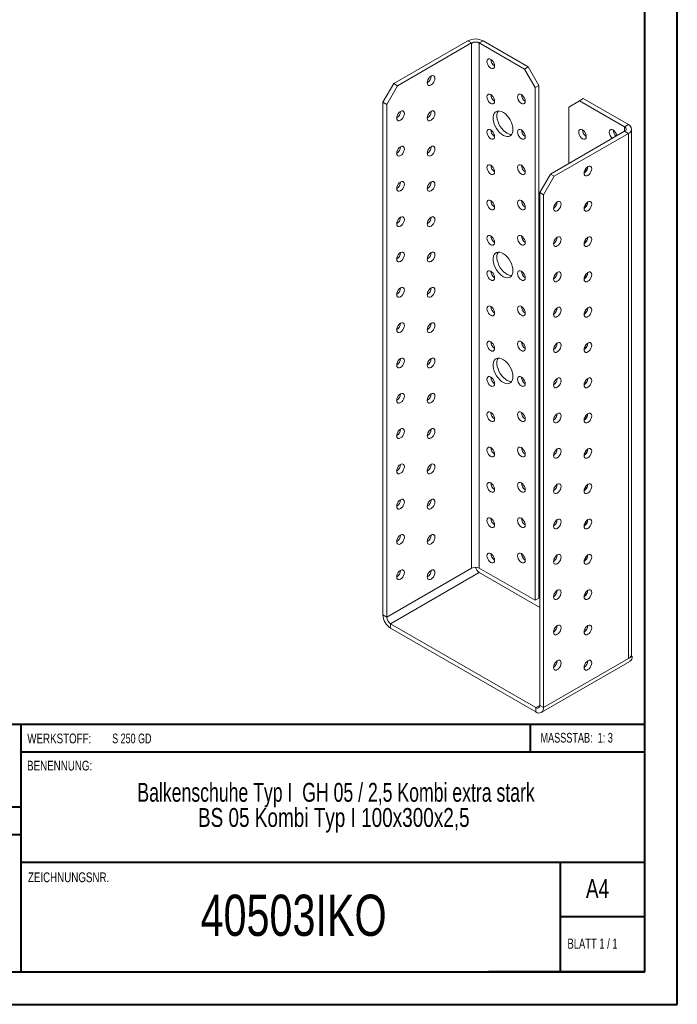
# Model space of a CAD drawing. Header units: millimetres. Extents: x 0 to 210, y 0 to 297.
# Tile 2 of 3: x 109 to 210, y 0 to 152. Entities that reach past the tile are written whole.
import ezdxf

# ---------------------------------------------------------------- set-up
doc = ezdxf.new("R2010")
doc.units = ezdxf.units.MM
doc.styles.add('SLDTEXTSTYLE0', font='TXT', dxfattribs={"width": 0.75})
doc.styles.add('SLDTEXTSTYLE1', font='TXT', dxfattribs={"width": 0.681818})
doc.styles.add('SLDTEXTSTYLE2', font='TXT', dxfattribs={"width": 0.7})
doc.styles.add('SLDTEXTSTYLE3', font='TXT', dxfattribs={"width": 0.6875})
doc.styles.add('SLDTEXTSTYLE4', font='TXT', dxfattribs={"width": 0.69898})

# ---------------------------------------------------------------- blocks, each defined once
blk = doc.blocks.new('SW_NOTE_1')
at = {"color": 0, "linetype": 'Continuous', "lineweight": 0, "char_height": 2.9104, "attachment_point": 2}
for s, insert, style in [('Balkenschuhe Typ I  GH 05 / 2,5 Kombi extra stark', (45.38, 3.75), 'SLDTEXTSTYLE4'), ('BS 05 Kombi Typ I 100x300x2,5', (45.03, -0.13), 'SLDTEXTSTYLE0')]:
    blk.add_mtext(s, dxfattribs=dict(at, insert=insert, style=style))

msp = doc.modelspace()

# ---------------------------------------------------------------- linework, layer by layer
at = {"color": 7, "linetype": 'Continuous', "lineweight": 40}
for p, q in [((210.08, 0.21), (210.08, 297.21)), ((205.08, 5.21), (205.08, 292.21)), ((205.08, 43.37), (10.11, 43.37)), ((108.91, 43.37), (108.91, 5.12)), ((187.47, 39.12), (187.47, 43.37)), ((205.08, 39.12), (108.91, 39.12)), ((108.91, 30.62), (10.11, 30.62)), ((108.91, 26.37), (10.11, 26.37)), ((108.91, 22.12), (205.08, 22.12)), ((192.08, 5.21), (192.08, 22.21)), ((205.08, 13.71), (192.08, 13.71)), ((10.08, 5.21), (205.08, 5.21)), ((205.08, 5.21), (180.99, 5.21)), ((0.08, 0.21), (210.08, 0.21))]:
    msp.add_line(p, q, dxfattribs=at)
at = {"color": 7, "linetype": 'Continuous', "lineweight": 15}
for p, q in [((166.37, 142.19), (177.8, 148.79)), ((166.95, 141.85), (178.39, 148.45)), ((178.39, 148.45), (177.8, 148.79)), ((178.39, 148.45), (178.39, 67.47)), ((179.56, 148.45), (180.15, 148.79)), ((179.56, 67.47), (179.56, 148.45)), ((179.56, 148.45), (186.52, 144.43)), ((180.15, 148.79), (187.11, 144.77)), ((186.52, 144.43), (187.11, 144.77)), ((188.17, 141.57), (186.52, 144.43)), ((187.11, 144.77), (188.76, 141.92)), ((164.72, 139.33), (166.37, 142.19)), ((166.95, 141.85), (165.3, 138.99)), ((166.37, 142.19), (166.95, 141.85)), ((188.76, 141.92), (188.17, 141.57)), ((188.17, 141.57), (188.17, 62.51)), ((188.76, 141.92), (188.76, 62.85)), ((195.59, 139.87), (195, 139.53)), ((195.59, 139.87), (202.55, 135.86)), ((165.3, 138.99), (164.72, 139.33)), ((164.72, 60.26), (164.72, 139.33)), ((165.3, 59.92), (165.3, 138.99)), ((195, 139.53), (193.35, 138.58)), ((193.35, 129.87), (193.35, 138.58)), ((195, 139.53), (201.96, 135.52)), ((201.96, 135.52), (202.55, 135.86)), ((201.96, 135.52), (201.96, 134.84)), ((203.03, 54.21), (203.03, 135.18)), ((190.52, 128.24), (201.96, 134.84)), ((191.11, 127.9), (202.55, 134.5)), ((201.96, 134.84), (202.55, 134.5)), ((202.55, 53.53), (202.55, 134.5)), ((188.87, 125.38), (190.52, 128.24)), ((191.11, 127.9), (189.46, 125.04)), ((190.52, 128.24), (191.11, 127.9)), ((189.46, 125.04), (188.87, 125.38)), ((188.87, 46.31), (188.87, 125.38)), ((189.46, 45.97), (189.46, 125.04)), ((178.39, 67.47), (165.3, 59.92)), ((188.17, 62.51), (179.56, 67.47)), ((165.89, 58.9), (179.56, 66.79)), ((188.87, 61.42), (179.56, 66.79)), ((188.76, 62.85), (188.17, 62.51)), ((165.3, 59.92), (164.72, 60.26)), ((165.89, 58.9), (188.29, 45.97)), ((165.89, 58.9), (165.89, 58.22)), ((165.89, 58.22), (188.29, 45.29)), ((196.06, 57.95), (195.83, 58.08)), ((189.46, 45.97), (202.55, 53.53)), ((203.13, 53.87), (202.55, 53.53)), ((202.98, 53.96), (203.13, 53.87)), ((189.12, 45.21), (202.79, 53.1)), ((188.87, 46.31), (188.29, 45.97)), ((188.29, 45.97), (188.29, 45.29)), ((188.87, 46.31), (189.46, 45.97))]:
    msp.add_line(p, q, dxfattribs=at)
at = {"color": 7, "linetype": 'Continuous', "lineweight": 15, "flags": 128}
for points in [[(181.92, 144.91), (181.89, 145.14), (181.81, 145.37), (181.68, 145.6), (181.51, 145.79), (181.33, 145.93), (181.15, 146), (180.99, 146), (180.86, 145.92), (180.77, 145.78), (180.74, 145.59), (180.77, 145.36), (180.86, 145.12), (180.99, 144.9), (181.15, 144.71), (181.33, 144.57), (181.51, 144.5), (181.68, 144.5), (181.81, 144.57), (181.89, 144.71), (181.92, 144.91)], [(172.14, 143.34), (171.96, 143.21), (171.79, 143.01), (171.66, 142.79), (171.58, 142.55), (171.55, 142.32), (171.58, 142.13), (171.66, 141.99), (171.79, 141.91), (171.96, 141.91), (172.14, 141.98), (172.32, 142.12), (172.49, 142.31), (172.62, 142.54), (172.7, 142.78), (172.73, 143), (172.7, 143.2), (172.62, 143.34), (172.49, 143.41), (172.32, 143.42), (172.14, 143.34)], [(181.92, 139.46), (181.89, 139.69), (181.81, 139.93), (181.68, 140.16), (181.51, 140.35), (181.33, 140.49), (181.15, 140.56), (180.99, 140.56), (180.86, 140.48), (180.77, 140.34), (180.74, 140.15), (180.77, 139.92), (180.86, 139.68), (180.99, 139.45), (181.15, 139.26), (181.33, 139.12), (181.51, 139.05), (181.68, 139.05), (181.81, 139.13), (181.89, 139.27), (181.92, 139.46)], [(186.64, 139.47), (186.61, 139.69), (186.52, 139.93), (186.39, 140.16), (186.23, 140.35), (186.05, 140.49), (185.86, 140.56), (185.7, 140.56), (185.57, 140.48), (185.49, 140.34), (185.46, 140.15), (185.49, 139.92), (185.57, 139.68), (185.7, 139.45), (185.86, 139.26), (186.05, 139.13), (186.23, 139.05), (186.39, 139.06), (186.52, 139.13), (186.61, 139.27), (186.64, 139.47)], [(167.43, 137.9), (167.24, 137.76), (167.08, 137.57), (166.95, 137.34), (166.87, 137.11), (166.84, 136.88), (166.87, 136.69), (166.95, 136.55), (167.08, 136.47), (167.24, 136.47), (167.43, 136.54), (167.61, 136.68), (167.77, 136.87), (167.9, 137.1), (167.99, 137.33), (168.02, 137.56), (167.99, 137.75), (167.9, 137.9), (167.77, 137.97), (167.61, 137.97), (167.43, 137.9)], [(172.14, 137.9), (171.96, 137.76), (171.79, 137.57), (171.66, 137.34), (171.58, 137.11), (171.55, 136.88), (171.58, 136.69), (171.66, 136.54), (171.79, 136.47), (171.96, 136.47), (172.14, 136.54), (172.32, 136.68), (172.49, 136.87), (172.62, 137.1), (172.7, 137.33), (172.73, 137.56), (172.7, 137.75), (172.62, 137.89), (172.49, 137.97), (172.32, 137.97), (172.14, 137.9)], [(184.75, 135.11), (184.72, 135.46), (184.64, 135.83), (184.51, 136.21), (184.33, 136.58), (184.11, 136.92), (183.85, 137.24), (183.58, 137.51), (183.29, 137.72), (183, 137.87), (182.72, 137.96), (182.45, 137.97), (182.21, 137.91), (182.01, 137.78), (181.86, 137.59), (181.75, 137.34), (181.69, 137.04), (181.69, 136.71), (181.75, 136.34), (181.86, 135.97), (182.01, 135.6), (182.21, 135.24), (182.45, 134.9), (182.72, 134.61), (183, 134.37), (183.29, 134.19), (183.58, 134.07), (183.85, 134.02), (184.11, 134.04), (184.33, 134.13), (184.51, 134.29), (184.64, 134.52), (184.72, 134.79), (184.75, 135.11)], [(182.47, 137.97), (182.45, 137.93), (182.34, 137.68), (182.28, 137.38), (182.28, 137.05), (182.34, 136.69), (182.45, 136.31), (182.6, 135.94), (182.8, 135.58), (183.04, 135.24), (183.31, 134.95), (183.59, 134.71), (183.88, 134.53), (184.17, 134.41), (184.44, 134.36), (184.56, 134.36)], [(181.92, 134.02), (181.89, 134.25), (181.81, 134.49), (181.68, 134.71), (181.51, 134.9), (181.33, 135.04), (181.15, 135.11), (180.99, 135.11), (180.86, 135.04), (180.77, 134.9), (180.74, 134.7), (180.77, 134.47), (180.86, 134.24), (180.99, 134.01), (181.15, 133.82), (181.33, 133.68), (181.51, 133.61), (181.68, 133.61), (181.81, 133.69), (181.89, 133.83), (181.92, 134.02)], [(186.64, 134.02), (186.61, 134.25), (186.52, 134.49), (186.39, 134.71), (186.23, 134.9), (186.05, 135.04), (185.86, 135.11), (185.7, 135.11), (185.57, 135.04), (185.49, 134.9), (185.46, 134.7), (185.49, 134.48), (185.57, 134.24), (185.7, 134.01), (185.86, 133.82), (186.05, 133.68), (186.23, 133.61), (186.39, 133.61), (186.52, 133.69), (186.61, 133.83), (186.64, 134.02)], [(194.89, 134.7), (194.91, 134.9), (195, 135.04), (195.13, 135.11), (195.29, 135.12), (195.47, 135.04), (195.66, 134.9), (195.82, 134.71), (195.95, 134.49), (196.03, 134.25), (196.06, 134.02), (196.03, 133.83), (195.95, 133.69), (195.82, 133.61), (195.66, 133.61), (195.47, 133.68), (195.29, 133.82), (195.13, 134.01), (195, 134.24), (194.91, 134.48), (194.89, 134.7)], [(199.6, 134.7), (199.63, 134.9), (199.71, 135.04), (199.84, 135.11), (200.01, 135.12), (200.19, 135.04), (200.37, 134.91), (200.53, 134.71), (200.67, 134.49), (200.75, 134.25), (200.77, 134.15)], [(167.43, 132.46), (167.24, 132.32), (167.08, 132.13), (166.95, 131.9), (166.87, 131.66), (166.84, 131.44), (166.87, 131.24), (166.95, 131.1), (167.08, 131.03), (167.24, 131.02), (167.43, 131.1), (167.61, 131.23), (167.77, 131.43), (167.9, 131.65), (167.99, 131.89), (168.02, 132.12), (167.99, 132.31), (167.9, 132.45), (167.77, 132.53), (167.61, 132.53), (167.43, 132.46)], [(172.14, 132.46), (171.96, 132.32), (171.79, 132.13), (171.66, 131.9), (171.58, 131.66), (171.55, 131.44), (171.58, 131.24), (171.66, 131.1), (171.79, 131.03), (171.96, 131.02), (172.14, 131.1), (172.32, 131.23), (172.49, 131.43), (172.62, 131.65), (172.7, 131.89), (172.73, 132.12), (172.7, 132.31), (172.62, 132.45), (172.49, 132.53), (172.32, 132.53), (172.14, 132.46)], [(181.92, 128.58), (181.89, 128.8), (181.81, 129.04), (181.68, 129.27), (181.51, 129.46), (181.33, 129.6), (181.15, 129.67), (180.99, 129.67), (180.86, 129.59), (180.77, 129.45), (180.74, 129.26), (180.77, 129.03), (180.86, 128.79), (180.99, 128.57), (181.15, 128.38), (181.33, 128.24), (181.51, 128.17), (181.68, 128.17), (181.81, 128.24), (181.89, 128.38), (181.92, 128.58)], [(186.64, 128.58), (186.61, 128.81), (186.52, 129.04), (186.39, 129.27), (186.23, 129.46), (186.05, 129.6), (185.86, 129.67), (185.7, 129.67), (185.57, 129.59), (185.49, 129.45), (185.46, 129.26), (185.49, 129.03), (185.57, 128.79), (185.7, 128.57), (185.86, 128.38), (186.05, 128.24), (186.23, 128.17), (186.39, 128.17), (186.52, 128.24), (186.61, 128.38), (186.64, 128.58)], [(196.3, 129.4), (196.12, 129.26), (195.95, 129.07), (195.82, 128.84), (195.74, 128.6), (195.71, 128.38), (195.74, 128.18), (195.82, 128.04), (195.95, 127.97), (196.12, 127.96), (196.3, 128.04), (196.48, 128.17), (196.65, 128.37), (196.78, 128.59), (196.86, 128.83), (196.89, 129.06), (196.86, 129.25), (196.78, 129.39), (196.65, 129.47), (196.48, 129.47), (196.3, 129.4)], [(195.99, 128.62), (195.88, 128.72), (195.8, 128.8)], [(167.43, 127.01), (167.24, 126.88), (167.08, 126.68), (166.95, 126.46), (166.87, 126.22), (166.84, 125.99), (166.87, 125.8), (166.95, 125.66), (167.08, 125.58), (167.24, 125.58), (167.43, 125.65), (167.61, 125.79), (167.77, 125.98), (167.9, 126.21), (167.99, 126.45), (168.02, 126.67), (167.99, 126.87), (167.9, 127.01), (167.77, 127.08), (167.61, 127.09), (167.43, 127.01)], [(172.14, 127.01), (171.96, 126.87), (171.79, 126.68), (171.66, 126.46), (171.58, 126.22), (171.55, 125.99), (171.58, 125.8), (171.66, 125.66), (171.79, 125.58), (171.96, 125.58), (172.14, 125.65), (172.32, 125.79), (172.49, 125.98), (172.62, 126.21), (172.7, 126.45), (172.73, 126.67), (172.7, 126.87), (172.62, 127.01), (172.49, 127.08), (172.32, 127.08), (172.14, 127.01)], [(181.92, 123.13), (181.89, 123.36), (181.81, 123.6), (181.68, 123.82), (181.51, 124.02), (181.33, 124.15), (181.15, 124.23), (180.99, 124.22), (180.86, 124.15), (180.77, 124.01), (180.74, 123.81), (180.77, 123.59), (180.86, 123.35), (180.99, 123.12), (181.15, 122.93), (181.33, 122.79), (181.51, 122.72), (181.68, 122.72), (181.81, 122.8), (181.89, 122.94), (181.92, 123.13)], [(186.64, 123.13), (186.61, 123.36), (186.52, 123.6), (186.39, 123.83), (186.23, 124.02), (186.05, 124.16), (185.86, 124.23), (185.7, 124.23), (185.57, 124.15), (185.49, 124.01), (185.46, 123.81), (185.49, 123.59), (185.57, 123.35), (185.7, 123.12), (185.86, 122.93), (186.05, 122.79), (186.23, 122.72), (186.39, 122.72), (186.52, 122.8), (186.61, 122.94), (186.64, 123.13)], [(191.59, 123.95), (191.4, 123.82), (191.24, 123.62), (191.11, 123.4), (191.03, 123.16), (191, 122.93), (191.03, 122.74), (191.11, 122.6), (191.24, 122.52), (191.4, 122.52), (191.59, 122.59), (191.77, 122.73), (191.93, 122.92), (192.06, 123.15), (192.15, 123.39), (192.17, 123.61), (192.15, 123.81), (192.06, 123.95), (191.93, 124.02), (191.77, 124.03), (191.59, 123.95)], [(196.3, 123.95), (196.12, 123.81), (195.95, 123.62), (195.82, 123.4), (195.74, 123.16), (195.71, 122.93), (195.74, 122.74), (195.82, 122.6), (195.95, 122.52), (196.12, 122.52), (196.3, 122.59), (196.48, 122.73), (196.65, 122.92), (196.78, 123.15), (196.86, 123.39), (196.89, 123.61), (196.86, 123.81), (196.78, 123.95), (196.65, 124.02), (196.48, 124.03), (196.3, 123.95)], [(195.99, 123.18), (195.88, 123.27), (195.8, 123.36)], [(167.43, 121.57), (167.24, 121.43), (167.08, 121.24), (166.95, 121.01), (166.87, 120.78), (166.84, 120.55), (166.87, 120.36), (166.95, 120.21), (167.08, 120.14), (167.24, 120.14), (167.43, 120.21), (167.61, 120.35), (167.77, 120.54), (167.9, 120.76), (167.99, 121), (168.02, 121.23), (167.99, 121.42), (167.9, 121.56), (167.77, 121.64), (167.61, 121.64), (167.43, 121.57)], [(172.14, 121.57), (171.96, 121.43), (171.79, 121.24), (171.66, 121.01), (171.58, 120.78), (171.55, 120.55), (171.58, 120.36), (171.66, 120.21), (171.79, 120.14), (171.96, 120.14), (172.14, 120.21), (172.32, 120.35), (172.49, 120.54), (172.62, 120.76), (172.7, 121), (172.73, 121.23), (172.7, 121.42), (172.62, 121.56), (172.49, 121.64), (172.32, 121.64), (172.14, 121.57)], [(181.92, 117.69), (181.89, 117.92), (181.81, 118.16), (181.68, 118.38), (181.51, 118.57), (181.33, 118.71), (181.15, 118.78), (180.99, 118.78), (180.86, 118.71), (180.77, 118.56), (180.74, 118.37), (180.77, 118.14), (180.86, 117.91), (180.99, 117.68), (181.15, 117.49), (181.33, 117.35), (181.51, 117.28), (181.68, 117.28), (181.81, 117.36), (181.89, 117.5), (181.92, 117.69)], [(186.64, 117.69), (186.61, 117.92), (186.52, 118.16), (186.39, 118.38), (186.23, 118.57), (186.05, 118.71), (185.86, 118.78), (185.7, 118.78), (185.57, 118.71), (185.49, 118.56), (185.46, 118.37), (185.49, 118.14), (185.57, 117.91), (185.7, 117.68), (185.86, 117.49), (186.05, 117.35), (186.23, 117.28), (186.39, 117.28), (186.52, 117.36), (186.61, 117.5), (186.64, 117.69)], [(191.59, 118.51), (191.4, 118.37), (191.24, 118.18), (191.11, 117.95), (191.03, 117.72), (191, 117.49), (191.03, 117.3), (191.11, 117.15), (191.24, 117.08), (191.4, 117.08), (191.59, 117.15), (191.77, 117.29), (191.93, 117.48), (192.06, 117.7), (192.15, 117.94), (192.17, 118.17), (192.15, 118.36), (192.06, 118.5), (191.93, 118.58), (191.77, 118.58), (191.59, 118.51)], [(196.3, 118.51), (196.12, 118.37), (195.95, 118.18), (195.82, 117.95), (195.74, 117.72), (195.71, 117.49), (195.74, 117.3), (195.82, 117.15), (195.95, 117.08), (196.12, 117.08), (196.3, 117.15), (196.48, 117.29), (196.65, 117.48), (196.78, 117.7), (196.86, 117.94), (196.89, 118.17), (196.86, 118.36), (196.78, 118.5), (196.65, 118.58), (196.48, 118.58), (196.3, 118.51)], [(195.99, 117.74), (195.88, 117.83), (195.8, 117.91)], [(167.43, 116.13), (167.24, 115.99), (167.08, 115.8), (166.95, 115.57), (166.87, 115.33), (166.84, 115.11), (166.87, 114.91), (166.95, 114.77), (167.08, 114.7), (167.24, 114.69), (167.43, 114.77), (167.61, 114.9), (167.77, 115.1), (167.9, 115.32), (167.99, 115.56), (168.02, 115.79), (167.99, 115.98), (167.9, 116.12), (167.77, 116.2), (167.61, 116.2), (167.43, 116.13)], [(172.14, 116.13), (171.96, 115.99), (171.79, 115.8), (171.66, 115.57), (171.58, 115.33), (171.55, 115.11), (171.58, 114.91), (171.66, 114.77), (171.79, 114.69), (171.96, 114.69), (172.14, 114.76), (172.32, 114.9), (172.49, 115.09), (172.62, 115.32), (172.7, 115.56), (172.73, 115.79), (172.7, 115.98), (172.62, 116.12), (172.49, 116.2), (172.32, 116.2), (172.14, 116.13)], [(184.75, 113.34), (184.72, 113.69), (184.64, 114.06), (184.51, 114.43), (184.33, 114.8), (184.11, 115.15), (183.85, 115.46), (183.58, 115.73), (183.29, 115.95), (183, 116.1), (182.72, 116.18), (182.45, 116.19), (182.21, 116.14), (182.01, 116.01), (181.86, 115.82), (181.75, 115.57), (181.69, 115.27), (181.69, 114.93), (181.75, 114.57), (181.86, 114.2), (182.01, 113.82), (182.21, 113.46), (182.45, 113.13), (182.72, 112.84), (183, 112.6), (183.29, 112.41), (183.58, 112.29), (183.85, 112.24), (184.11, 112.27), (184.33, 112.36), (184.51, 112.52), (184.64, 112.74), (184.72, 113.02), (184.75, 113.34)], [(182.47, 116.2), (182.45, 116.16), (182.34, 115.91), (182.28, 115.61), (182.28, 115.27), (182.34, 114.91), (182.45, 114.54), (182.6, 114.16), (182.8, 113.8), (183.04, 113.47), (183.31, 113.18), (183.59, 112.94), (183.88, 112.75), (184.17, 112.63), (184.44, 112.58), (184.56, 112.58)], [(181.92, 112.25), (181.89, 112.47), (181.81, 112.71), (181.68, 112.94), (181.51, 113.13), (181.33, 113.27), (181.15, 113.34), (180.99, 113.34), (180.86, 113.26), (180.77, 113.12), (180.74, 112.93), (180.77, 112.7), (180.86, 112.46), (180.99, 112.24), (181.15, 112.05), (181.33, 111.91), (181.51, 111.83), (181.68, 111.84), (181.81, 111.91), (181.89, 112.05), (181.92, 112.25)], [(186.64, 112.25), (186.61, 112.47), (186.52, 112.71), (186.39, 112.94), (186.23, 113.13), (186.05, 113.27), (185.86, 113.34), (185.7, 113.34), (185.57, 113.26), (185.49, 113.12), (185.46, 112.93), (185.49, 112.7), (185.57, 112.46), (185.7, 112.24), (185.86, 112.05), (186.05, 111.91), (186.23, 111.84), (186.39, 111.84), (186.52, 111.91), (186.61, 112.05), (186.64, 112.25)], [(191.59, 113.07), (191.4, 112.93), (191.24, 112.74), (191.11, 112.51), (191.03, 112.27), (191, 112.05), (191.03, 111.85), (191.11, 111.71), (191.24, 111.64), (191.4, 111.63), (191.59, 111.71), (191.77, 111.84), (191.93, 112.04), (192.06, 112.26), (192.15, 112.5), (192.17, 112.73), (192.15, 112.92), (192.06, 113.06), (191.93, 113.14), (191.77, 113.14), (191.59, 113.07)], [(196.3, 113.07), (196.12, 112.93), (195.95, 112.74), (195.82, 112.51), (195.74, 112.27), (195.71, 112.05), (195.74, 111.85), (195.82, 111.71), (195.95, 111.64), (196.12, 111.63), (196.3, 111.71), (196.48, 111.84), (196.65, 112.04), (196.78, 112.26), (196.86, 112.5), (196.89, 112.73), (196.86, 112.92), (196.78, 113.06), (196.65, 113.14), (196.48, 113.14), (196.3, 113.07)], [(195.99, 112.29), (195.88, 112.39), (195.8, 112.47)], [(167.43, 110.68), (167.24, 110.54), (167.08, 110.35), (166.95, 110.13), (166.87, 109.89), (166.84, 109.66), (166.87, 109.47), (166.95, 109.33), (167.08, 109.25), (167.24, 109.25), (167.43, 109.32), (167.61, 109.46), (167.77, 109.65), (167.9, 109.88), (167.99, 110.12), (168.02, 110.34), (167.99, 110.54), (167.9, 110.68), (167.77, 110.75), (167.61, 110.75), (167.43, 110.68)], [(172.14, 110.68), (171.96, 110.54), (171.79, 110.35), (171.66, 110.13), (171.58, 109.89), (171.55, 109.66), (171.58, 109.47), (171.66, 109.33), (171.79, 109.25), (171.96, 109.25), (172.14, 109.32), (172.32, 109.46), (172.49, 109.65), (172.62, 109.88), (172.7, 110.12), (172.73, 110.34), (172.7, 110.54), (172.62, 110.68), (172.49, 110.75), (172.32, 110.75), (172.14, 110.68)], [(181.92, 106.8), (181.89, 107.03), (181.81, 107.27), (181.68, 107.49), (181.51, 107.69), (181.33, 107.82), (181.15, 107.9), (180.99, 107.89), (180.86, 107.82), (180.77, 107.68), (180.74, 107.48), (180.77, 107.26), (180.86, 107.02), (180.99, 106.79), (181.15, 106.6), (181.33, 106.46), (181.51, 106.39), (181.68, 106.39), (181.81, 106.47), (181.89, 106.61), (181.92, 106.8)], [(186.64, 106.8), (186.61, 107.03), (186.52, 107.27), (186.39, 107.49), (186.23, 107.69), (186.05, 107.82), (185.86, 107.9), (185.7, 107.89), (185.57, 107.82), (185.49, 107.68), (185.46, 107.48), (185.49, 107.26), (185.57, 107.02), (185.7, 106.79), (185.86, 106.6), (186.05, 106.46), (186.23, 106.39), (186.39, 106.39), (186.52, 106.47), (186.61, 106.61), (186.64, 106.8)], [(191.59, 107.62), (191.4, 107.48), (191.24, 107.29), (191.11, 107.07), (191.03, 106.83), (191, 106.6), (191.03, 106.41), (191.11, 106.27), (191.24, 106.19), (191.4, 106.19), (191.59, 106.26), (191.77, 106.4), (191.93, 106.59), (192.06, 106.82), (192.15, 107.06), (192.17, 107.28), (192.15, 107.48), (192.06, 107.62), (191.93, 107.69), (191.77, 107.69), (191.59, 107.62)], [(196.3, 107.62), (196.12, 107.48), (195.95, 107.29), (195.82, 107.07), (195.74, 106.83), (195.71, 106.6), (195.74, 106.41), (195.82, 106.27), (195.95, 106.19), (196.12, 106.19), (196.3, 106.26), (196.48, 106.4), (196.65, 106.59), (196.78, 106.82), (196.86, 107.06), (196.89, 107.28), (196.86, 107.48), (196.78, 107.62), (196.65, 107.69), (196.48, 107.69), (196.3, 107.62)], [(195.99, 106.85), (195.88, 106.94), (195.8, 107.02)], [(167.43, 105.24), (167.24, 105.1), (167.08, 104.91), (166.95, 104.68), (166.87, 104.45), (166.84, 104.22), (166.87, 104.02), (166.95, 103.88), (167.08, 103.81), (167.24, 103.81), (167.43, 103.88), (167.61, 104.02), (167.77, 104.21), (167.9, 104.43), (167.99, 104.67), (168.02, 104.9), (167.99, 105.09), (167.9, 105.23), (167.77, 105.31), (167.61, 105.31), (167.43, 105.24)], [(172.14, 105.24), (171.96, 105.1), (171.79, 104.91), (171.66, 104.68), (171.58, 104.44), (171.55, 104.22), (171.58, 104.02), (171.66, 103.88), (171.79, 103.81), (171.96, 103.81), (172.14, 103.88), (172.32, 104.02), (172.49, 104.21), (172.62, 104.43), (172.7, 104.67), (172.73, 104.9), (172.7, 105.09), (172.62, 105.23), (172.49, 105.31), (172.32, 105.31), (172.14, 105.24)], [(181.92, 101.36), (181.89, 101.59), (181.81, 101.82), (181.68, 102.05), (181.51, 102.24), (181.33, 102.38), (181.15, 102.45), (180.99, 102.45), (180.86, 102.38), (180.77, 102.23), (180.74, 102.04), (180.77, 101.81), (180.86, 101.58), (180.99, 101.35), (181.15, 101.16), (181.33, 101.02), (181.51, 100.95), (181.68, 100.95), (181.81, 101.02), (181.89, 101.17), (181.92, 101.36)], [(186.64, 101.36), (186.61, 101.59), (186.52, 101.83), (186.39, 102.05), (186.23, 102.24), (186.05, 102.38), (185.86, 102.45), (185.7, 102.45), (185.57, 102.38), (185.49, 102.23), (185.46, 102.04), (185.49, 101.81), (185.57, 101.58), (185.7, 101.35), (185.86, 101.16), (186.05, 101.02), (186.23, 100.95), (186.39, 100.95), (186.52, 101.03), (186.61, 101.17), (186.64, 101.36)], [(191.59, 102.18), (191.4, 102.04), (191.24, 101.85), (191.11, 101.62), (191.03, 101.39), (191, 101.16), (191.03, 100.97), (191.11, 100.82), (191.24, 100.75), (191.4, 100.75), (191.59, 100.82), (191.77, 100.96), (191.93, 101.15), (192.06, 101.37), (192.15, 101.61), (192.17, 101.84), (192.15, 102.03), (192.06, 102.17), (191.93, 102.25), (191.77, 102.25), (191.59, 102.18)], [(196.3, 102.18), (196.12, 102.04), (195.95, 101.85), (195.82, 101.62), (195.74, 101.39), (195.71, 101.16), (195.74, 100.96), (195.82, 100.82), (195.95, 100.75), (196.12, 100.75), (196.3, 100.82), (196.48, 100.96), (196.65, 101.15), (196.78, 101.37), (196.86, 101.61), (196.89, 101.84), (196.86, 102.03), (196.78, 102.17), (196.65, 102.25), (196.48, 102.25), (196.3, 102.18)], [(195.99, 101.41), (195.88, 101.5), (195.8, 101.58)], [(167.43, 99.8), (167.24, 99.66), (167.08, 99.47), (166.95, 99.24), (166.87, 99), (166.84, 98.77), (166.87, 98.58), (166.95, 98.44), (167.08, 98.36), (167.24, 98.36), (167.43, 98.43), (167.61, 98.57), (167.77, 98.76), (167.9, 98.99), (167.99, 99.23), (168.02, 99.46), (167.99, 99.65), (167.9, 99.79), (167.77, 99.87), (167.61, 99.87), (167.43, 99.8)], [(172.14, 99.8), (171.96, 99.66), (171.79, 99.47), (171.66, 99.24), (171.58, 99), (171.55, 98.77), (171.58, 98.58), (171.66, 98.44), (171.79, 98.36), (171.96, 98.36), (172.14, 98.43), (172.32, 98.57), (172.49, 98.76), (172.62, 98.99), (172.7, 99.23), (172.73, 99.45), (172.7, 99.65), (172.62, 99.79), (172.49, 99.86), (172.32, 99.87), (172.14, 99.8)], [(184.75, 97.01), (184.72, 97.36), (184.64, 97.73), (184.51, 98.1), (184.33, 98.47), (184.11, 98.82), (183.85, 99.13), (183.58, 99.4), (183.29, 99.61), (183, 99.77), (182.72, 99.85), (182.45, 99.86), (182.21, 99.81), (182.01, 99.68), (181.86, 99.49), (181.75, 99.24), (181.69, 98.94), (181.69, 98.6), (181.75, 98.24), (181.86, 97.86), (182.01, 97.49), (182.21, 97.13), (182.45, 96.8), (182.72, 96.51), (183, 96.26), (183.29, 96.08), (183.58, 95.96), (183.85, 95.91), (184.11, 95.94), (184.33, 96.03), (184.51, 96.19), (184.64, 96.41), (184.72, 96.69), (184.75, 97.01)], [(182.47, 99.87), (182.45, 99.83), (182.34, 99.58), (182.28, 99.28), (182.28, 98.94), (182.34, 98.58), (182.45, 98.21), (182.6, 97.83), (182.8, 97.47), (183.04, 97.14), (183.31, 96.85), (183.59, 96.6), (183.88, 96.42), (184.17, 96.3), (184.44, 96.25), (184.56, 96.25)], [(181.92, 95.92), (181.89, 96.14), (181.81, 96.38), (181.68, 96.61), (181.51, 96.8), (181.33, 96.94), (181.15, 97.01), (180.99, 97.01), (180.86, 96.93), (180.77, 96.79), (180.74, 96.6), (180.77, 96.37), (180.86, 96.13), (180.99, 95.91), (181.15, 95.71), (181.33, 95.58), (181.51, 95.5), (181.68, 95.51), (181.81, 95.58), (181.89, 95.72), (181.92, 95.92)], [(186.64, 95.92), (186.61, 96.14), (186.52, 96.38), (186.39, 96.61), (186.23, 96.8), (186.05, 96.94), (185.86, 97.01), (185.7, 97.01), (185.57, 96.93), (185.49, 96.79), (185.46, 96.6), (185.49, 96.37), (185.57, 96.13), (185.7, 95.91), (185.86, 95.71), (186.05, 95.58), (186.23, 95.5), (186.39, 95.51), (186.52, 95.58), (186.61, 95.72), (186.64, 95.92)], [(191.59, 96.74), (191.4, 96.6), (191.24, 96.41), (191.11, 96.18), (191.03, 95.94), (191, 95.72), (191.03, 95.52), (191.11, 95.38), (191.24, 95.3), (191.4, 95.3), (191.59, 95.37), (191.77, 95.51), (191.93, 95.7), (192.06, 95.93), (192.15, 96.17), (192.17, 96.4), (192.15, 96.59), (192.06, 96.73), (191.93, 96.81), (191.77, 96.81), (191.59, 96.74)], [(196.3, 96.74), (196.12, 96.6), (195.95, 96.41), (195.82, 96.18), (195.74, 95.94), (195.71, 95.71), (195.74, 95.52), (195.82, 95.38), (195.95, 95.3), (196.12, 95.3), (196.3, 95.37), (196.48, 95.51), (196.65, 95.7), (196.78, 95.93), (196.86, 96.17), (196.89, 96.39), (196.86, 96.59), (196.78, 96.73), (196.65, 96.81), (196.48, 96.81), (196.3, 96.74)], [(195.99, 95.96), (195.88, 96.06), (195.8, 96.14)], [(167.43, 94.35), (167.24, 94.21), (167.08, 94.02), (166.95, 93.8), (166.87, 93.56), (166.84, 93.33), (166.87, 93.14), (166.95, 93), (167.08, 92.92), (167.24, 92.92), (167.43, 92.99), (167.61, 93.13), (167.77, 93.32), (167.9, 93.55), (167.99, 93.78), (168.02, 94.01), (167.99, 94.21), (167.9, 94.35), (167.77, 94.42), (167.61, 94.42), (167.43, 94.35)], [(172.14, 94.35), (171.96, 94.21), (171.79, 94.02), (171.66, 93.8), (171.58, 93.56), (171.55, 93.33), (171.58, 93.14), (171.66, 93), (171.79, 92.92), (171.96, 92.92), (172.14, 92.99), (172.32, 93.13), (172.49, 93.32), (172.62, 93.55), (172.7, 93.78), (172.73, 94.01), (172.7, 94.2), (172.62, 94.35), (172.49, 94.42), (172.32, 94.42), (172.14, 94.35)], [(181.92, 90.47), (181.89, 90.7), (181.81, 90.94), (181.68, 91.16), (181.51, 91.35), (181.33, 91.49), (181.15, 91.56), (180.99, 91.56), (180.86, 91.49), (180.77, 91.35), (180.74, 91.15), (180.77, 90.93), (180.86, 90.69), (180.99, 90.46), (181.15, 90.27), (181.33, 90.13), (181.51, 90.06), (181.68, 90.06), (181.81, 90.14), (181.89, 90.28), (181.92, 90.47)], [(186.64, 90.47), (186.61, 90.7), (186.52, 90.94), (186.39, 91.16), (186.23, 91.36), (186.05, 91.49), (185.86, 91.57), (185.7, 91.56), (185.57, 91.49), (185.49, 91.35), (185.46, 91.15), (185.49, 90.93), (185.57, 90.69), (185.7, 90.46), (185.86, 90.27), (186.05, 90.13), (186.23, 90.06), (186.39, 90.06), (186.52, 90.14), (186.61, 90.28), (186.64, 90.47)], [(191.59, 91.29), (191.4, 91.15), (191.24, 90.96), (191.11, 90.74), (191.03, 90.5), (191, 90.27), (191.03, 90.08), (191.11, 89.94), (191.24, 89.86), (191.4, 89.86), (191.59, 89.93), (191.77, 90.07), (191.93, 90.26), (192.06, 90.49), (192.15, 90.72), (192.17, 90.95), (192.15, 91.15), (192.06, 91.29), (191.93, 91.36), (191.77, 91.36), (191.59, 91.29)], [(196.3, 91.29), (196.12, 91.15), (195.95, 90.96), (195.82, 90.74), (195.74, 90.5), (195.71, 90.27), (195.74, 90.08), (195.82, 89.94), (195.95, 89.86), (196.12, 89.86), (196.3, 89.93), (196.48, 90.07), (196.65, 90.26), (196.78, 90.49), (196.86, 90.72), (196.89, 90.95), (196.86, 91.14), (196.78, 91.29), (196.65, 91.36), (196.48, 91.36), (196.3, 91.29)], [(195.99, 90.52), (195.88, 90.61), (195.8, 90.69)], [(167.43, 88.91), (167.24, 88.77), (167.08, 88.58), (166.95, 88.35), (166.87, 88.11), (166.84, 87.89), (166.87, 87.69), (166.95, 87.55), (167.08, 87.48), (167.24, 87.48), (167.43, 87.55), (167.61, 87.69), (167.77, 87.88), (167.9, 88.1), (167.99, 88.34), (168.02, 88.57), (167.99, 88.76), (167.9, 88.9), (167.77, 88.98), (167.61, 88.98), (167.43, 88.91)], [(172.14, 88.91), (171.96, 88.77), (171.79, 88.58), (171.66, 88.35), (171.58, 88.11), (171.55, 87.89), (171.58, 87.69), (171.66, 87.55), (171.79, 87.48), (171.96, 87.48), (172.14, 87.55), (172.32, 87.69), (172.49, 87.88), (172.62, 88.1), (172.7, 88.34), (172.73, 88.57), (172.7, 88.76), (172.62, 88.9), (172.49, 88.98), (172.32, 88.98), (172.14, 88.91)], [(181.92, 85.03), (181.89, 85.26), (181.81, 85.49), (181.68, 85.72), (181.51, 85.91), (181.33, 86.05), (181.15, 86.12), (180.99, 86.12), (180.86, 86.04), (180.77, 85.9), (180.74, 85.71), (180.77, 85.48), (180.86, 85.24), (180.99, 85.02), (181.15, 84.83), (181.33, 84.69), (181.51, 84.62), (181.68, 84.62), (181.81, 84.69), (181.89, 84.84), (181.92, 85.03)], [(186.64, 85.03), (186.61, 85.26), (186.52, 85.49), (186.39, 85.72), (186.23, 85.91), (186.05, 86.05), (185.86, 86.12), (185.7, 86.12), (185.57, 86.04), (185.49, 85.9), (185.46, 85.71), (185.49, 85.48), (185.57, 85.24), (185.7, 85.02), (185.86, 84.83), (186.05, 84.69), (186.23, 84.62), (186.39, 84.62), (186.52, 84.69), (186.61, 84.84), (186.64, 85.03)], [(191.59, 85.85), (191.4, 85.71), (191.24, 85.52), (191.11, 85.29), (191.03, 85.05), (191, 84.83), (191.03, 84.63), (191.11, 84.49), (191.24, 84.42), (191.4, 84.42), (191.59, 84.49), (191.77, 84.63), (191.93, 84.82), (192.06, 85.04), (192.15, 85.28), (192.17, 85.51), (192.15, 85.7), (192.06, 85.84), (191.93, 85.92), (191.77, 85.92), (191.59, 85.85)], [(196.3, 85.85), (196.12, 85.71), (195.95, 85.52), (195.82, 85.29), (195.74, 85.05), (195.71, 84.83), (195.74, 84.63), (195.82, 84.49), (195.95, 84.42), (196.12, 84.42), (196.3, 84.49), (196.48, 84.63), (196.65, 84.82), (196.78, 85.04), (196.86, 85.28), (196.89, 85.51), (196.86, 85.7), (196.78, 85.84), (196.65, 85.92), (196.48, 85.92), (196.3, 85.85)], [(195.99, 85.08), (195.88, 85.17), (195.8, 85.25)], [(167.43, 83.46), (167.24, 83.33), (167.08, 83.13), (166.95, 82.91), (166.87, 82.67), (166.84, 82.44), (166.87, 82.25), (166.95, 82.11), (167.08, 82.03), (167.24, 82.03), (167.43, 82.1), (167.61, 82.24), (167.77, 82.43), (167.9, 82.66), (167.99, 82.9), (168.02, 83.12), (167.99, 83.32), (167.9, 83.46), (167.77, 83.53), (167.61, 83.54), (167.43, 83.46)], [(172.14, 83.46), (171.96, 83.33), (171.79, 83.13), (171.66, 82.91), (171.58, 82.67), (171.55, 82.44), (171.58, 82.25), (171.66, 82.11), (171.79, 82.03), (171.96, 82.03), (172.14, 82.1), (172.32, 82.24), (172.49, 82.43), (172.62, 82.66), (172.7, 82.9), (172.73, 83.12), (172.7, 83.32), (172.62, 83.46), (172.49, 83.53), (172.32, 83.54), (172.14, 83.46)], [(181.92, 79.59), (181.89, 79.81), (181.81, 80.05), (181.68, 80.28), (181.51, 80.47), (181.33, 80.61), (181.15, 80.68), (180.99, 80.68), (180.86, 80.6), (180.77, 80.46), (180.74, 80.27), (180.77, 80.04), (180.86, 79.8), (180.99, 79.57), (181.15, 79.38), (181.33, 79.24), (181.51, 79.17), (181.68, 79.17), (181.81, 79.25), (181.89, 79.39), (181.92, 79.59)], [(186.64, 79.59), (186.61, 79.81), (186.52, 80.05), (186.39, 80.28), (186.23, 80.47), (186.05, 80.61), (185.86, 80.68), (185.7, 80.68), (185.57, 80.6), (185.49, 80.46), (185.46, 80.27), (185.49, 80.04), (185.57, 79.8), (185.7, 79.58), (185.86, 79.38), (186.05, 79.25), (186.23, 79.17), (186.39, 79.18), (186.52, 79.25), (186.61, 79.39), (186.64, 79.59)], [(191.59, 80.4), (191.4, 80.27), (191.24, 80.07), (191.11, 79.85), (191.03, 79.61), (191, 79.38), (191.03, 79.19), (191.11, 79.05), (191.24, 78.97), (191.4, 78.97), (191.59, 79.04), (191.77, 79.18), (191.93, 79.37), (192.06, 79.6), (192.15, 79.84), (192.17, 80.06), (192.15, 80.26), (192.06, 80.4), (191.93, 80.47), (191.77, 80.48), (191.59, 80.4)], [(196.3, 80.4), (196.12, 80.27), (195.95, 80.07), (195.82, 79.85), (195.74, 79.61), (195.71, 79.38), (195.74, 79.19), (195.82, 79.05), (195.95, 78.97), (196.12, 78.97), (196.3, 79.04), (196.48, 79.18), (196.65, 79.37), (196.78, 79.6), (196.86, 79.84), (196.89, 80.06), (196.86, 80.26), (196.78, 80.4), (196.65, 80.47), (196.48, 80.48), (196.3, 80.4)], [(195.99, 79.63), (195.88, 79.72), (195.8, 79.81)], [(167.43, 78.02), (167.24, 77.88), (167.08, 77.69), (166.95, 77.47), (166.87, 77.23), (166.84, 77), (166.87, 76.81), (166.95, 76.67), (167.08, 76.59), (167.24, 76.59), (167.43, 76.66), (167.61, 76.8), (167.77, 76.99), (167.9, 77.22), (167.99, 77.45), (168.02, 77.68), (167.99, 77.87), (167.9, 78.02), (167.77, 78.09), (167.61, 78.09), (167.43, 78.02)], [(172.14, 78.02), (171.96, 77.88), (171.79, 77.69), (171.66, 77.46), (171.58, 77.23), (171.55, 77), (171.58, 76.81), (171.66, 76.66), (171.79, 76.59), (171.96, 76.59), (172.14, 76.66), (172.32, 76.8), (172.49, 76.99), (172.62, 77.22), (172.7, 77.45), (172.73, 77.68), (172.7, 77.87), (172.62, 78.02), (172.49, 78.09), (172.32, 78.09), (172.14, 78.02)], [(181.92, 74.14), (181.89, 74.37), (181.81, 74.61), (181.68, 74.83), (181.51, 75.02), (181.33, 75.16), (181.15, 75.23), (180.99, 75.23), (180.86, 75.16), (180.77, 75.02), (180.74, 74.82), (180.77, 74.6), (180.86, 74.36), (180.99, 74.13), (181.15, 73.94), (181.33, 73.8), (181.51, 73.73), (181.68, 73.73), (181.81, 73.81), (181.89, 73.95), (181.92, 74.14)], [(186.64, 74.14), (186.61, 74.37), (186.52, 74.61), (186.39, 74.83), (186.23, 75.02), (186.05, 75.16), (185.86, 75.23), (185.7, 75.23), (185.57, 75.16), (185.49, 75.02), (185.46, 74.82), (185.49, 74.6), (185.57, 74.36), (185.7, 74.13), (185.86, 73.94), (186.05, 73.8), (186.23, 73.73), (186.39, 73.73), (186.52, 73.81), (186.61, 73.95), (186.64, 74.14)], [(191.59, 74.96), (191.4, 74.82), (191.24, 74.63), (191.11, 74.41), (191.03, 74.17), (191, 73.94), (191.03, 73.75), (191.11, 73.61), (191.24, 73.53), (191.4, 73.53), (191.59, 73.6), (191.77, 73.74), (191.93, 73.93), (192.06, 74.16), (192.15, 74.39), (192.17, 74.62), (192.15, 74.81), (192.06, 74.96), (191.93, 75.03), (191.77, 75.03), (191.59, 74.96)], [(196.3, 74.96), (196.12, 74.82), (195.95, 74.63), (195.82, 74.41), (195.74, 74.17), (195.71, 73.94), (195.74, 73.75), (195.82, 73.61), (195.95, 73.53), (196.12, 73.53), (196.3, 73.6), (196.48, 73.74), (196.65, 73.93), (196.78, 74.16), (196.86, 74.39), (196.89, 74.62), (196.86, 74.81), (196.78, 74.96), (196.65, 75.03), (196.48, 75.03), (196.3, 74.96)], [(195.99, 74.19), (195.88, 74.28), (195.8, 74.36)], [(167.43, 72.58), (167.24, 72.44), (167.08, 72.25), (166.95, 72.02), (166.87, 71.78), (166.84, 71.56), (166.87, 71.36), (166.95, 71.22), (167.08, 71.15), (167.24, 71.14), (167.43, 71.22), (167.61, 71.35), (167.77, 71.55), (167.9, 71.77), (167.99, 72.01), (168.02, 72.24), (167.99, 72.43), (167.9, 72.57), (167.77, 72.65), (167.61, 72.65), (167.43, 72.58)], [(172.14, 72.58), (171.96, 72.44), (171.79, 72.25), (171.66, 72.02), (171.58, 71.78), (171.55, 71.56), (171.58, 71.36), (171.66, 71.22), (171.79, 71.15), (171.96, 71.14), (172.14, 71.22), (172.32, 71.35), (172.49, 71.55), (172.62, 71.77), (172.7, 72.01), (172.73, 72.24), (172.7, 72.43), (172.62, 72.57), (172.49, 72.65), (172.32, 72.65), (172.14, 72.58)], [(181.92, 68.7), (181.89, 68.92), (181.81, 69.16), (181.68, 69.39), (181.51, 69.58), (181.33, 69.72), (181.15, 69.79), (180.99, 69.79), (180.86, 69.71), (180.77, 69.57), (180.74, 69.38), (180.77, 69.15), (180.86, 68.91), (180.99, 68.69), (181.15, 68.5), (181.33, 68.36), (181.51, 68.29), (181.68, 68.29), (181.81, 68.36), (181.89, 68.5), (181.92, 68.7)], [(186.64, 68.7), (186.61, 68.93), (186.52, 69.16), (186.39, 69.39), (186.23, 69.58), (186.05, 69.72), (185.86, 69.79), (185.7, 69.79), (185.57, 69.71), (185.49, 69.57), (185.46, 69.38), (185.49, 69.15), (185.57, 68.91), (185.7, 68.69), (185.86, 68.5), (186.05, 68.36), (186.23, 68.29), (186.39, 68.29), (186.52, 68.36), (186.61, 68.5), (186.64, 68.7)], [(191.59, 69.52), (191.4, 69.38), (191.24, 69.19), (191.11, 68.96), (191.03, 68.72), (191, 68.5), (191.03, 68.3), (191.11, 68.16), (191.24, 68.09), (191.4, 68.08), (191.59, 68.16), (191.77, 68.3), (191.93, 68.49), (192.06, 68.71), (192.15, 68.95), (192.17, 69.18), (192.15, 69.37), (192.06, 69.51), (191.93, 69.59), (191.77, 69.59), (191.59, 69.52)], [(196.3, 69.52), (196.12, 69.38), (195.95, 69.19), (195.82, 68.96), (195.74, 68.72), (195.71, 68.5), (195.74, 68.3), (195.82, 68.16), (195.95, 68.09), (196.12, 68.08), (196.3, 68.16), (196.48, 68.29), (196.65, 68.49), (196.78, 68.71), (196.86, 68.95), (196.89, 69.18), (196.86, 69.37), (196.78, 69.51), (196.65, 69.59), (196.48, 69.59), (196.3, 69.52)], [(195.99, 68.74), (195.88, 68.84), (195.8, 68.92)], [(167.43, 67.13), (167.24, 67), (167.08, 66.8), (166.95, 66.58), (166.87, 66.34), (166.84, 66.11), (166.87, 65.92), (166.95, 65.78), (167.08, 65.7), (167.24, 65.7), (167.43, 65.77), (167.61, 65.91), (167.77, 66.1), (167.9, 66.33), (167.99, 66.57), (168.02, 66.79), (167.99, 66.99), (167.9, 67.13), (167.77, 67.2), (167.61, 67.21), (167.43, 67.13)], [(172.14, 67.13), (171.96, 66.99), (171.79, 66.8), (171.66, 66.58), (171.58, 66.34), (171.55, 66.11), (171.58, 65.92), (171.66, 65.78), (171.79, 65.7), (171.96, 65.7), (172.14, 65.77), (172.32, 65.91), (172.49, 66.1), (172.62, 66.33), (172.7, 66.57), (172.73, 66.79), (172.7, 66.99), (172.62, 67.13), (172.49, 67.2), (172.32, 67.21), (172.14, 67.13)], [(191.59, 64.07), (191.4, 63.94), (191.24, 63.74), (191.11, 63.52), (191.03, 63.28), (191, 63.05), (191.03, 62.86), (191.11, 62.72), (191.24, 62.64), (191.4, 62.64), (191.59, 62.71), (191.77, 62.85), (191.93, 63.04), (192.06, 63.27), (192.15, 63.51), (192.17, 63.73), (192.15, 63.93), (192.06, 64.07), (191.93, 64.14), (191.77, 64.15), (191.59, 64.07)], [(196.3, 64.07), (196.12, 63.94), (195.95, 63.74), (195.82, 63.52), (195.74, 63.28), (195.71, 63.05), (195.74, 62.86), (195.82, 62.72), (195.95, 62.64), (196.12, 62.64), (196.3, 62.71), (196.48, 62.85), (196.65, 63.04), (196.78, 63.27), (196.86, 63.51), (196.89, 63.73), (196.86, 63.93), (196.78, 64.07), (196.65, 64.14), (196.48, 64.15), (196.3, 64.07)], [(195.99, 63.3), (195.88, 63.39), (195.8, 63.48)], [(191.59, 58.63), (191.4, 58.49), (191.24, 58.3), (191.11, 58.07), (191.03, 57.84), (191, 57.61), (191.03, 57.42), (191.11, 57.27), (191.24, 57.2), (191.4, 57.2), (191.59, 57.27), (191.77, 57.41), (191.93, 57.6), (192.06, 57.83), (192.15, 58.06), (192.17, 58.29), (192.15, 58.48), (192.06, 58.63), (191.93, 58.7), (191.77, 58.7), (191.59, 58.63)], [(196.3, 58.63), (196.12, 58.49), (195.95, 58.3), (195.82, 58.07), (195.74, 57.84), (195.71, 57.61), (195.74, 57.42), (195.82, 57.27), (195.95, 57.2), (196.12, 57.2), (196.3, 57.27), (196.48, 57.41), (196.65, 57.6), (196.78, 57.82), (196.86, 58.06), (196.89, 58.29), (196.86, 58.48), (196.78, 58.62), (196.65, 58.7), (196.48, 58.7), (196.3, 58.63)], [(191.59, 53.19), (191.4, 53.05), (191.24, 52.86), (191.11, 52.63), (191.03, 52.39), (191, 52.17), (191.03, 51.97), (191.11, 51.83), (191.24, 51.76), (191.4, 51.75), (191.59, 51.83), (191.77, 51.96), (191.93, 52.16), (192.06, 52.38), (192.15, 52.62), (192.17, 52.85), (192.15, 53.04), (192.06, 53.18), (191.93, 53.26), (191.77, 53.26), (191.59, 53.19)], [(196.3, 53.19), (196.12, 53.05), (195.95, 52.86), (195.82, 52.63), (195.74, 52.39), (195.71, 52.17), (195.74, 51.97), (195.82, 51.83), (195.95, 51.76), (196.12, 51.75), (196.3, 51.83), (196.48, 51.96), (196.65, 52.16), (196.78, 52.38), (196.86, 52.62), (196.89, 52.85), (196.86, 53.04), (196.78, 53.18), (196.65, 53.26), (196.48, 53.26), (196.3, 53.19)], [(203.03, 54.21), (203.02, 54.08), (202.98, 53.96)]]:
    msp.add_lwpolyline(points, dxfattribs=at)
at = {"color": 7, "linetype": 'Continuous', "lineweight": 15}
for centre, radius, start, end in [((178.98, 146.51), 2.56, 62.6097, 117.3903), ((178.98, 147.31), 1.28, 62.6097, 117.3903), ((182.58, 145.97), 1.24, 181.7092, 238.2854), ((170.9, 143.38), 1.24, 301.7146, 358.2908), ((182.58, 140.52), 1.24, 181.7092, 238.2854), ((187.29, 140.52), 1.24, 181.7092, 238.2854), ((166.18, 137.94), 1.24, 301.7146, 358.2908), ((170.9, 137.94), 1.24, 301.7146, 358.2908), ((201.83, 135.18), 0.364, 290.7834, 69.2166), ((202.29, 135.18), 0.728, 290.7834, 69.2166), ((182.58, 135.08), 1.24, 181.7092, 238.2854), ((187.29, 135.08), 1.24, 181.7092, 238.2854), ((196.74, 135.1), 1.27, 182.3456, 237.6544), ((200.89, 134.76), 1.29, 182.6582, 231.2195), ((201.48, 135.1), 1.29, 182.6582, 231.2195), ((166.18, 132.49), 1.24, 301.7146, 358.2908), ((170.9, 132.49), 1.24, 301.7146, 358.2908), ((182.58, 129.64), 1.24, 181.7092, 238.2854), ((187.29, 129.64), 1.24, 181.7092, 238.2854), ((195.06, 129.43), 1.24, 301.7146, 358.2908), ((194.81, 128.51), 1.26, 8.7416, 25.6392), ((166.18, 127.05), 1.24, 301.7146, 358.2908), ((170.9, 127.05), 1.24, 301.7146, 358.2908), ((182.58, 124.19), 1.24, 181.7092, 238.2854), ((187.29, 124.19), 1.24, 181.7092, 238.2854), ((190.34, 123.99), 1.24, 301.7146, 358.2908), ((195.06, 123.99), 1.24, 301.7146, 358.2908), ((194.81, 123.07), 1.26, 8.7416, 25.6392), ((166.18, 121.61), 1.24, 301.7146, 358.2908), ((170.9, 121.61), 1.24, 301.7146, 358.2908), ((182.58, 118.75), 1.24, 181.7092, 238.2854), ((187.29, 118.75), 1.24, 181.7092, 238.2854), ((190.34, 118.55), 1.24, 301.7146, 358.2908), ((195.06, 118.55), 1.24, 301.7146, 358.2908), ((194.81, 117.63), 1.26, 8.7416, 25.6392), ((166.18, 116.16), 1.24, 301.7146, 358.2908), ((170.9, 116.16), 1.24, 301.7146, 358.2908), ((182.58, 113.3), 1.24, 181.7092, 238.2854), ((187.29, 113.31), 1.24, 181.7092, 238.2854), ((190.34, 113.1), 1.24, 301.7146, 358.2908), ((195.06, 113.1), 1.24, 301.7146, 358.2908), ((194.81, 112.18), 1.26, 8.7416, 25.6392), ((166.18, 110.72), 1.24, 301.7146, 358.2908), ((170.9, 110.72), 1.24, 301.7146, 358.2908), ((182.58, 107.86), 1.24, 181.7092, 238.2854), ((187.29, 107.86), 1.24, 181.7092, 238.2854), ((190.34, 107.66), 1.24, 301.7146, 358.2908), ((195.06, 107.66), 1.24, 301.7146, 358.2908), ((194.81, 106.74), 1.26, 8.7416, 25.6392), ((166.18, 105.28), 1.24, 301.7146, 358.2908), ((170.9, 105.28), 1.24, 301.7146, 358.2908), ((182.58, 102.42), 1.24, 181.7092, 238.2854), ((187.29, 102.42), 1.24, 181.7092, 238.2854), ((190.34, 102.22), 1.24, 301.7146, 358.2908), ((195.06, 102.22), 1.24, 301.7146, 358.2908), ((194.81, 101.29), 1.26, 8.7416, 25.6392), ((166.18, 99.83), 1.24, 301.7146, 358.2908), ((170.9, 99.83), 1.24, 301.7146, 358.2908), ((182.58, 96.97), 1.24, 181.7092, 238.2854), ((187.29, 96.97), 1.24, 181.7092, 238.2854), ((190.34, 96.77), 1.24, 301.7146, 358.2908), ((195.06, 96.77), 1.24, 301.7146, 358.2908), ((194.81, 95.85), 1.26, 8.7416, 25.6392), ((166.18, 94.39), 1.24, 301.7146, 358.2908), ((170.9, 94.39), 1.24, 301.7146, 358.2908), ((182.58, 91.53), 1.24, 181.7092, 238.2854), ((187.29, 91.53), 1.24, 181.7092, 238.2854), ((190.34, 91.33), 1.24, 301.7146, 358.2908), ((195.06, 91.33), 1.24, 301.7146, 358.2908), ((194.81, 90.41), 1.26, 8.7416, 25.6392), ((166.18, 88.95), 1.24, 301.7146, 358.2908), ((170.9, 88.94), 1.24, 301.7146, 358.2908), ((182.58, 86.09), 1.24, 181.7092, 238.2854), ((187.29, 86.09), 1.24, 181.7092, 238.2854), ((190.34, 85.89), 1.24, 301.7146, 358.2908), ((195.06, 85.89), 1.24, 301.7146, 358.2908), ((194.81, 84.96), 1.26, 8.7416, 25.6392), ((166.18, 83.5), 1.24, 301.7146, 358.2908), ((170.9, 83.5), 1.24, 301.7146, 358.2908), ((182.58, 80.64), 1.24, 181.7092, 238.2854), ((187.29, 80.64), 1.24, 181.7092, 238.2854), ((190.34, 80.44), 1.24, 301.7146, 358.2908), ((195.06, 80.44), 1.24, 301.7146, 358.2908), ((194.81, 79.52), 1.26, 8.7416, 25.6392), ((166.18, 78.06), 1.24, 301.7146, 358.2908), ((170.9, 78.06), 1.24, 301.7146, 358.2908), ((182.58, 75.2), 1.24, 181.7092, 238.2854), ((187.29, 75.2), 1.24, 181.7092, 238.2854), ((190.34, 75), 1.24, 301.7146, 358.2908), ((195.06, 75), 1.24, 301.7146, 358.2908), ((194.81, 74.08), 1.26, 8.7416, 25.6392), ((166.18, 72.61), 1.24, 301.7146, 358.2908), ((170.9, 72.61), 1.24, 301.7146, 358.2908), ((182.58, 69.76), 1.24, 181.7092, 238.2854), ((187.29, 69.76), 1.24, 181.7092, 238.2854), ((190.34, 69.55), 1.24, 301.7146, 358.2908), ((195.06, 69.55), 1.24, 301.7146, 358.2908), ((194.81, 68.63), 1.26, 8.7416, 25.6392), ((166.18, 67.17), 1.24, 301.7146, 358.2908), ((170.9, 67.17), 1.24, 301.7146, 358.2908), ((178.98, 66.34), 1.28, 62.6097, 117.3903), ((180.28, 67.89), 1.31, 192.2445, 236.976), ((190.34, 64.11), 1.24, 301.7146, 358.2908), ((195.06, 64.11), 1.24, 301.7146, 358.2908), ((194.81, 63.19), 1.26, 8.7416, 25.6392), ((167.27, 60.38), 2.56, 182.6055, 237.3945), ((166.58, 59.98), 1.28, 182.6055, 237.3945), ((190.34, 58.67), 1.24, 301.7146, 358.2908), ((195.06, 58.67), 1.24, 301.7146, 358.2908), ((190.34, 53.22), 1.24, 301.7146, 358.2908), ((195.06, 53.22), 1.24, 301.7146, 358.2908), ((202.07, 54.43), 1.02, 297.6449, 332.3489), ((202.34, 53.77), 0.799, 304.0564, 7.2558), ((188.52, 46.26), 0.364, 230.7967, 9.214), ((188.75, 45.86), 0.728, 230.7967, 9.214)]:
    msp.add_arc(centre, radius, start, end, dxfattribs=at)

# ---------------------------------------------------------------- block references
at = {"color": 7, "linetype": 'Continuous', "lineweight": 0}
msp.add_blockref('SW_NOTE_1', (112.11, 30.61), dxfattribs=at)

# ---------------------------------------------------------------- texts
for s, insert, char_height, attachment_point, style in [('WERKSTOFF:', (109.91, 41.96), 1.5, 1, 'SLDTEXTSTYLE0'), ('S 250 GD', (122.99, 41.96), 1.5, 1, 'SLDTEXTSTYLE3'), ('MASSSTAB:  1: 3', (188.99, 42.07), 1.5, 1, 'SLDTEXTSTYLE2'), ('BENENNUNG:', (109.88, 37.77), 1.5, 1, 'SLDTEXTSTYLE0'), ('ZEICHNUNGSNR.', (110, 20.55), 1.5, 1, 'SLDTEXTSTYLE0'), ('A4', (196, 19.52), 2.91, 1, 'SLDTEXTSTYLE0'), ('40503IKO', (150.95, 17.12), 6.35, 2, 'SLDTEXTSTYLE0'), ('BLATT 1 / 1', (193.16, 10.36), 1.5875, 1, 'SLDTEXTSTYLE1')]:
    msp.add_mtext(s, dxfattribs=dict(at, insert=insert, char_height=char_height, attachment_point=attachment_point, style=style))

doc.saveas('drawing.dxf')
